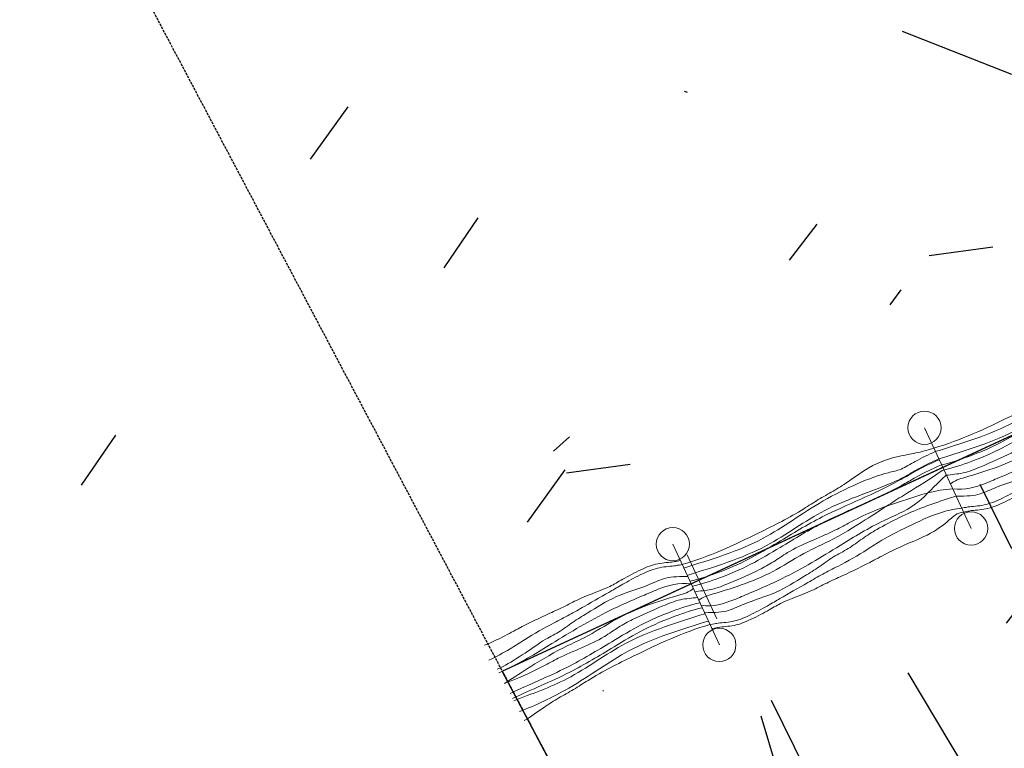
# Model space of a CAD drawing. Header units: millimetres. Extents: x 7530256134 to 7530295630, y 5726732434 to 5726764631.
# Tile 3 of 23: x 7530269075 to 7530270851, y 5726743673 to 5726744985. Entities that reach past the tile are written whole.
import ezdxf

# ---------------------------------------------------------------- set-up
doc = ezdxf.new("R2010")
doc.units = ezdxf.units.MM
doc.linetypes.add('mp3', pattern=[6.25, 4.75, -1.5])
for name, color, linetype in [('0 wymiar', 32, 'Continuous'), ('3 przerywana 02', 6, 'mp3'), ('9 kreskowanie', 8, 'Continuous')]:
    doc.layers.add(name, color=color, linetype=linetype)
doc.layers.add('1  cienka', color=4, linetype='Continuous', lineweight=18)
doc.layers.add('6 pomoc 01', color=1, linetype='Continuous', plot=False)

# ---------------------------------------------------------------- blocks, each defined once
blk = doc.blocks.new('sytuacja_k1')
at = {"layer": '9 kreskowanie'}
h = blk.add_hatch(dxfattribs=at)
h.set_pattern_fill('GRAVEL', color=256, scale=29.99999999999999, angle=65.10204981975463)
h.set_pattern_definition([(231.0127874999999, (-40785.79421377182, -80737.8752752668), (-5728.725656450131, -7167.641338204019), [102.5164319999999, -10149.14509186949]), (187.9697409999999, (-40850.29222679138, -80817.56004775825), (9091.588461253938, 1239.515732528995), [175.9214159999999, -17416.21466805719]), (135.5104471, (-41024.51443862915, -80841.95155967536), (8048.237043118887, -7971.71277065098), [124.0444559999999, -12280.41683822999]), (270.2736889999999, (-41311.31716442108, -81047.74368728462), (-36.64426606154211, 15258.9941083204), [160.2013559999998, -15859.93122772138]), (295.8336541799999, (-41310.55192184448, -81207.94318260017), (-4283.338511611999, 8932.06847236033), [157.0901099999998, -15551.94232360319]), (0.2736889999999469, (-41242.09826612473, -81349.33436836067), (-15258.9941083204, -36.64426606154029), [160.2013559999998, -15859.93122772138]), (40.69424046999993, (-41081.89876794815, -81348.56912673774), (-9493.624184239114, -8127.997037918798), [211.8580979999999, -20973.93459427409]), (75.25532836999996, (-40921.26811218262, -81210.43305648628), (4449.329969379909, 17020.18551084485), [200.0158559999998, -19801.57698057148]), (124.4295656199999, (-40870.36165523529, -81017.00372947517), (-6606.085627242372, 9573.384181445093), [160.7438999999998, -15913.66370961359]), (178.2363582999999, (-40961.2451839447, -80884.41850341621), (8410.392758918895, -322.2757215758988), [183.5139839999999, -8992.181084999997]), (225.3974378, (-41144.67215156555, -80878.77058852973), (-8692.788480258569, -8849.072744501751), [237.3233759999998, -23495.03175365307]), (141.81407483, (-40557.5722155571, -81015.87204421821), (-5565.969930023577, 4286.574242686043), [81.00136199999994, -8019.169747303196]), (174.4692344, (-40621.24027252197, -80965.79554809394), (9972.184168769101, -1003.471426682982), [154.1045939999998, -15256.39169911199]), (227.9999999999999, (-40774.62781429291, -80950.94287170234), (39.87999865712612, -760.9557054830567), [107.7628019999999, -969.8679325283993]), (206.1985905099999, (-40832.68031263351, -80862.41978896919), (3725.018530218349, 1721.311403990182), [58.03239599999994, -5745.186710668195]), (294.8014094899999, (-40884.75081205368, -80888.04005874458), (-880.5957016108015, 2242.987117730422), [82.06968599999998, -4021.425896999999]), (33.96375652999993, (-40850.32458400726, -80962.54043067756), (2203.107119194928, 1641.551406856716), [133.2958979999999, -4309.889445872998]), (164.56505118, (-40739.77042770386, -80888.07241691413), (1561.791409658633, -681.195708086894), [96.38614199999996, -2313.269435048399]), (19.38954033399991, (-41326.10512113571, -80911.17045844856), (7489.917058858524, 2681.667103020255), [135.0263999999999, -13367.64800176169]), (73.34617593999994, (-41198.73665094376, -80866.34307349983), (-2605.14283698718, -8530.032754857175), [113.2796819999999, -11214.66470346]), (296.1985905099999, (-40747.74642801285, -80735.88127387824), (-1721.311403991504, 3725.018530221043), [116.0640299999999, -5687.155076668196]), (346.61045967, (-40696.50588512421, -80840.02227462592), (-7729.197050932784, 1884.067129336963), [135.0263999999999, -13367.64800176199]), (342.4439547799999, (-41301.37952232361, -81382.96299613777), (-3884.538524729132, 1322.511417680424), [130.21056, -6380.3202939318]), (297.7751406, (-41177.23380947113, -81422.23953880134), (-4243.458517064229, 8171.112764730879), [109.101636, -10801.078014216]), (69.80140948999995, (-40700.25687217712, -81496.43818153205), (1322.511417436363, 3884.538524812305), [116.06403, -5687.155076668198]), (20.35402463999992, (-40660.18272924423, -81387.51158202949), (-9732.90417642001, -3562.262805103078), [127.734822, -12645.71279405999]), (72.44395477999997, (-41073.12516832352, -81515.97938216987), (-1322.511417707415, -3884.538524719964), [65.10527999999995, -6445.425573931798]), (104.3099324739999, (-40745.91421461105, -81498.83098281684), (-920.4757001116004, 3003.942823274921), [38.85437999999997, -3846.598489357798]), (168.9637565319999, (-40755.51777124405, -81461.18199600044), (2322.747115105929, -641.315709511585), [157.0901099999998, -2984.716376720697]), (189.0090059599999, (-40909.70291233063, -81431.11021102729), (7569.677056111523, 1159.755692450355), [145.5801, -14412.4094590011]), (306.6900675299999, (-40846.73538446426, -81031.02644218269), (-840.7157029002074, 1482.031412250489), [109.8971639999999, -2637.532907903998]), (356.1572265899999, (-40781.07332849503, -81119.1507288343), (13016.00699056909, -843.9514331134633), [191.8670279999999, -18994.80271950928]), (63.94539589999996, (-40589.63800096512, -81132.0093981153), (-2764.662831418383, -5486.209932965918), [78.45247199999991, -7766.817695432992]), (92.99999999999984, (-40555.17941665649, -81061.52938712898), (-800.8357041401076, 721.0757068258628), [45.71999999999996, -716.2799999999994]), (123.2564371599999, (-40926.11842823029, -81409.07914031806), (3322.982812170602, -5167.169943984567), [105.8600879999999, -10480.18223196]), (51.01278749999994, (-40984.17092657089, -81320.55605377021), (5728.725656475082, 7167.641338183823), [205.0328639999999, -10046.62865986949]), (2.999999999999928, (-40855.17489814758, -81161.18651450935), (721.0757068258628, 800.8357041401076), [198.1199999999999, -563.8799999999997]), (328.3048464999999, (-40657.32641553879, -81150.8177133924), (7888.717048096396, -4927.88994754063), [120.4828679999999, -11927.79501724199]), (257.0546040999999, (-40554.8129734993, -81214.11932815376), (-601.4357108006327, -3083.702820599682), [110.9487239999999, -5436.495011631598]), (210.64597536, (-40579.6680021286, -81322.24832595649), (-14059.35841818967, -8367.277028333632), [180.6435299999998, -17883.73932688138]), (178.42607874, (-40735.08189964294, -81414.32825340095), (-9932.304169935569, 242.5157229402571), [191.1088379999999, -18919.75393687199])])
h.paths.add_polyline_path([(2507.20876789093, -6317.948845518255), (2384.251893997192, -8596.829693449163), (551.5901498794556, -8596.829691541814), (679.8668112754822, -6219.354614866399)])
at = {"layer": '0 wymiar'}
blk.add_lwpolyline([(2507.20876789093, -6317.948845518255), (2384.251893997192, -8596.829693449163), (551.5901498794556, -8596.829691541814), (679.8668112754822, -6219.354614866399), (2507.20876789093, -6317.948841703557)], dxfattribs=at)
at = {"layer": '1  cienka'}
blk.add_line((522.4055862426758, -8203.901510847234), (649.303472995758, -8210.74828018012), dxfattribs=at)
at = {"layer": '1  cienka', "elevation": -6.05962384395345e-07}
for points in [[(719.8151159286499, -7729.48180450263), (520.1055974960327, -7718.706492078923)], [(692.876847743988, -8228.755606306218), (493.1673293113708, -8217.980293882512)]]:
    blk.add_lwpolyline(points, dxfattribs=at)
at = {"layer": '1  cienka'}
for centre in [(520.1055974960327, -7718.706492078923, -6.05962375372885e-07), (719.8151187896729, -7729.481806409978, -6.05962375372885e-07), (493.1673293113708, -8217.980293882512, -6.05962375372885e-07), (692.8768496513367, -8228.755606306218, -6.05962375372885e-07)]:
    blk.add_circle(centre, 29.9999997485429, dxfattribs=at)
for points, knots in [([(560.2108311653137, -7721.272406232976), (571.1511445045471, -7671.881760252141), (574.3285412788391, -7591.355610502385), (576.7636518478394, -7500.298813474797), (571.4780888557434, -7449.353144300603), (571.3512659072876, -7418.501778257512), (568.1443562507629, -7377.598477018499), (559.4276742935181, -7326.014084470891), (573.3853096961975, -7275.30582679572), (584.1007380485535, -7241.31319297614), (586.519898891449, -7226.525808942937), (587.1491184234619, -7221.998602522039)], [33.75343855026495, 33.75343855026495, 33.75343855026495, 33.75343855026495, 183.6037756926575, 275.5456577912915, 306.401048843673, 337.112495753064, 367.9678868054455, 429.6789324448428, 491.5764304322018, 522.8879962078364, 536.5971778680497, 536.5971778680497, 536.5971778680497, 536.5971778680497]), ([(594.347583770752, -7222.386995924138), (593.3034501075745, -7235.773745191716), (592.0537762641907, -7259.386097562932), (594.6235394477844, -7293.224138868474), (581.2340717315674, -7334.920105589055), (572.8778533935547, -7446.615225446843), (595.5382914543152, -7580.09507049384), (576.4717311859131, -7671.357069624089), (567.4092936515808, -7721.660797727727)], [20.9636737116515, 20.9636737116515, 20.9636737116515, 20.9636737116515, 61.19160800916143, 91.90305491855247, 122.4988589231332, 246.3276602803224, 369.4328806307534, 522.3143140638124, 522.3143140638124, 522.3143140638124, 522.3143140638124]), ([(608.8345880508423, -7223.168640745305), (607.7904572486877, -7236.555391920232), (606.5407824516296, -7260.167742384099), (609.110547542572, -7294.005783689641), (604.7621631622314, -7355.647457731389), (587.3648567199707, -7447.396874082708), (610.0252962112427, -7580.876715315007), (590.9587368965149, -7672.138716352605), (581.8962955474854, -7722.442440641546)], [20.9636737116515, 20.9636737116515, 20.9636737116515, 20.9636737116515, 61.19160800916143, 91.90305491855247, 122.4988589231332, 246.3276602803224, 369.4328806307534, 522.3143140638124, 522.3143140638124, 522.3143140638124, 522.3143140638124]), ([(593.524561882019, -7723.069845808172), (598.0736665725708, -7706.413166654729), (604.537278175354, -7669.070957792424), (609.3347001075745, -7611.020563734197), (605.3534407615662, -7539.449812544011), (599.3817510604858, -7437.323200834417), (612.3373856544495, -7345.479611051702), (608.0759677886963, -7267.409144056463), (608.9154391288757, -7240.113842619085), (610.764645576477, -7223.27277816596)], [42.04117852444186, 42.04117852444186, 42.04117852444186, 42.04117852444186, 93.88172205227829, 155.0878110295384, 216.5108813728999, 308.645222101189, 461.630035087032, 492.341481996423, 543.1540149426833, 543.1540149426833, 543.1540149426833, 543.1540149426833]), ([(603.499532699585, -7723.608044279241), (608.0486364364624, -7706.95136321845), (614.5122489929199, -7669.609156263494), (619.3096714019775, -7611.558760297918), (615.3284101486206, -7539.988012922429), (609.3567247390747, -7437.861399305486), (622.3123497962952, -7346.017809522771), (618.0509400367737, -7267.947340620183), (618.8904128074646, -7240.652042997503), (620.7396202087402, -7223.810978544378)], [42.04117852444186, 42.04117852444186, 42.04117852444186, 42.04117852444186, 93.88172205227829, 155.0878110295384, 216.5108813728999, 308.645222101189, 461.630035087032, 492.341481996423, 543.1540149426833, 543.1540149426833, 543.1540149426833, 543.1540149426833]), ([(631.702401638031, -7725.129728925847), (629.354902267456, -7715.369726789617), (639.7479772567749, -7667.414307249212), (652.2701277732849, -7594.854839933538), (643.8772497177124, -7522.457016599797), (648.6663303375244, -7455.139921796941), (642.9440302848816, -7374.4872862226), (636.0702843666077, -7308.520300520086), (634.6572690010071, -7263.207970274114), (630.0268077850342, -7228.402779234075), (630.7145929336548, -7224.349175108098)], [33.49397545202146, 33.49397545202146, 33.49397545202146, 33.49397545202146, 63.60559278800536, 186.7110333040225, 248.8229664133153, 280.8071904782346, 343.1612527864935, 435.1030169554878, 526.89042896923, 539.2227298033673, 539.2227298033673, 539.2227298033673, 539.2227298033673]), ([(641.0666298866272, -7725.634974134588), (654.4345235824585, -7707.074436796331), (659.7484230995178, -7677.882017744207), (663.8698077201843, -7627.282862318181), (669.7343010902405, -7551.81718314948), (664.1072340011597, -7463.990238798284), (658.0332007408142, -7372.623526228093), (666.3988661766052, -7299.207720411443), (648.6128497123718, -7254.973923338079), (642.2685017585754, -7229.528545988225), (641.1891884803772, -7224.914332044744)], [34.14929736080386, 34.14929736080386, 34.14929736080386, 34.14929736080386, 92.56643668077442, 123.1622406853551, 185.516302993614, 307.8995190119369, 399.7737860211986, 461.0232973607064, 525.3923417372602, 539.6089680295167, 539.6089680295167, 539.6089680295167, 539.6089680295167]), ([(668.0049171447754, -7226.361174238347), (662.3005623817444, -7240.153339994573), (653.5584268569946, -7263.740334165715), (648.4043402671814, -7298.923117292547), (638.002947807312, -7349.010800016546), (634.2393260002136, -7400.324167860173), (635.6078152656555, -7472.254757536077), (626.9095740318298, -7521.766403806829), (633.795464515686, -7573.887055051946), (634.0209560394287, -7611.506626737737), (630.882248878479, -7650.118708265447), (626.6711320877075, -7695.325480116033), (617.4222836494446, -7714.869389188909), (614.250901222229, -7724.188133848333)], [19.39348827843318, 19.39348827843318, 19.39348827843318, 19.39348827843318, 63.96785489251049, 94.82324594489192, 125.6789005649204, 217.504924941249, 248.21637185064, 341.3840969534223, 371.979900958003, 402.6047451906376, 463.796353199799, 494.6520078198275, 523.671384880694, 523.671384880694, 523.671384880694, 523.671384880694]), ([(655.7737236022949, -7726.428496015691), (665.7814469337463, -7706.754063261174), (673.6923894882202, -7690.638617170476), (675.3704113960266, -7644.382832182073), (686.9539756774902, -7596.401886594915), (682.4285769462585, -7545.377520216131), (680.3097324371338, -7504.255461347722), (674.9465947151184, -7473.737850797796), (676.0563778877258, -7442.646652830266), (670.8240242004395, -7412.121008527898), (667.3227033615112, -7360.978502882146), (669.4636521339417, -7309.635912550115), (676.7992315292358, -7258.489315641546), (680.6502623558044, -7237.782818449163), (682.7120108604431, -7227.154692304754)], [29.68041576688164, 29.68041576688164, 29.68041576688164, 29.68041576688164, 69.12625862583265, 99.98164967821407, 161.1877386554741, 222.7403488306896, 253.5960034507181, 284.6517954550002, 315.3632423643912, 346.4190343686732, 377.2746889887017, 469.0717556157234, 499.7832025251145, 532.2574922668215, 532.2574922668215, 532.2574922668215, 532.2574922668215]), ([(706.2707829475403, -7228.42580474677), (702.4825329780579, -7238.864285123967), (693.0731840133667, -7268.842344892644), (690.906192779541, -7321.253210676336), (688.7837462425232, -7372.298962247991), (693.8484091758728, -7423.293549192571), (695.1654906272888, -7464.272884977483), (693.8917841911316, -7505.208605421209), (695.9810438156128, -7545.965834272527), (696.4389524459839, -7587.252659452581), (698.4801359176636, -7617.188191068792), (698.6675672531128, -7658.504826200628), (695.2621192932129, -7689.305306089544), (684.1814789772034, -7711.57361472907), (682.0434460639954, -7719.690340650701), (679.3324947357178, -7727.699606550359)], [30.35175722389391, 30.35175722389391, 30.35175722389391, 30.35175722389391, 63.59265080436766, 124.8421621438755, 186.0916734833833, 216.9470645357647, 278.3699583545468, 308.9947140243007, 339.7063374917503, 400.9124264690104, 431.7680810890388, 462.4795279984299, 493.0753320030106, 523.9309866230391, 532.6669163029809, 532.6669163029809, 532.6669163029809, 532.6669163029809]), ([(714.0470032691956, -7228.845369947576), (710.2587509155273, -7239.283850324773), (716.7371654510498, -7264.937061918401), (723.1446328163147, -7299.715136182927), (714.7281336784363, -7364.382000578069), (715.9587287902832, -7424.486511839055), (714.2286534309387, -7465.301437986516), (711.4576487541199, -7506.156372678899), (711.8804359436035, -7546.823687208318), (704.2151737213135, -7587.672224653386), (706.2563586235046, -7617.607758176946), (706.4437866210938, -7658.924393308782), (703.0383358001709, -7689.724873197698), (691.9577016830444, -7711.993179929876), (689.8196702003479, -7720.109905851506), (687.1087174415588, -7728.119171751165)], [30.35175722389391, 30.35175722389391, 30.35175722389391, 30.35175722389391, 63.59265080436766, 124.8421621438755, 186.0916734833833, 216.9470645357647, 278.3699583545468, 308.9947140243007, 339.7063374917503, 400.9124264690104, 431.7680810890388, 462.4795279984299, 493.0753320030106, 523.9309866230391, 532.6669163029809, 532.6669163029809, 532.6669163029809, 532.6669163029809]), ([(533.2725629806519, -8220.546208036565), (544.2128753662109, -8171.15556205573), (547.3902730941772, -8090.629412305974), (549.8253836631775, -7999.572615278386), (544.5398201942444, -7948.626946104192), (544.4129981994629, -7917.775578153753), (541.2060871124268, -7876.872278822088), (532.4894070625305, -7825.28788627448), (546.4470415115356, -7774.579630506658), (557.1624689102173, -7740.586996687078), (559.5816307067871, -7725.799610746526), (560.2108507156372, -7721.272406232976)], [33.75343855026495, 33.75343855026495, 33.75343855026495, 33.75343855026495, 183.6037756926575, 275.5456577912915, 306.401048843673, 337.112495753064, 367.9678868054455, 429.6789324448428, 491.5764304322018, 522.8879962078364, 536.5971778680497, 536.5971778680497, 536.5971778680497, 536.5971778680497]), ([(567.4093146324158, -7721.660797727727), (566.3651809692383, -7735.047546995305), (565.115508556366, -7758.659897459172), (567.6852707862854, -7792.497940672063), (554.2958025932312, -7834.193907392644), (545.9395842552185, -7945.889027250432), (568.6000227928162, -8079.368872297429), (549.5334634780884, -8170.63086952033), (540.4710249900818, -8220.934599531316)], [20.9636737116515, 20.9636737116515, 20.9636737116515, 20.9636737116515, 61.19160800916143, 91.90305491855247, 122.4988589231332, 246.3276602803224, 369.4328806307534, 522.3143140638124, 522.3143140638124, 522.3143140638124, 522.3143140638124]), ([(581.8963189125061, -7722.442442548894), (580.852189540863, -7735.82919563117), (579.6025133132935, -7759.441544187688), (582.1722784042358, -7793.27958549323), (577.8238949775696, -7854.921259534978), (560.426589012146, -7946.670673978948), (583.0870280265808, -8080.150517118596), (564.0204682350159, -8171.412516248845), (554.9580278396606, -8221.716242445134)], [20.9636737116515, 20.9636737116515, 20.9636737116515, 20.9636737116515, 61.19160800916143, 91.90305491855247, 122.4988589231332, 246.3276602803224, 369.4328806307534, 522.3143140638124, 522.3143140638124, 522.3143140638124, 522.3143140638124]), ([(566.5862927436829, -8222.34364761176), (571.1353974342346, -8205.68696655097), (577.5990085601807, -8168.344757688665), (582.3964319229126, -8110.294365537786), (578.4151721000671, -8038.723616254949), (572.4434833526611, -7936.597002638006), (585.3991179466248, -7844.753412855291), (581.137698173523, -7766.682943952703), (581.9771704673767, -7739.387644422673), (583.8263778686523, -7722.546579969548)], [42.04117852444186, 42.04117852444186, 42.04117852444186, 42.04117852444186, 93.88172205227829, 155.0878110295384, 216.5108813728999, 308.645222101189, 461.630035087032, 492.341481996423, 543.1540149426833, 543.1540149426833, 543.1540149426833, 543.1540149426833]), ([(576.5612630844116, -8222.88184608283), (581.1103677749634, -8206.225165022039), (587.5739793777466, -8168.882958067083), (592.3714027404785, -8110.832564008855), (588.3901410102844, -8039.26181281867), (582.41845703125, -7937.135203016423), (595.3740816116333, -7845.29161132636), (591.1126713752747, -7767.221144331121), (591.9521446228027, -7739.925844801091), (593.8013515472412, -7723.084778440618)], [42.04117852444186, 42.04117852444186, 42.04117852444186, 42.04117852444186, 93.88172205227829, 155.0878110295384, 216.5108813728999, 308.645222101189, 461.630035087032, 492.341481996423, 543.1540149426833, 543.1540149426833, 543.1540149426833, 543.1540149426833]), ([(641.0666484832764, -7725.634976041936), (635.362292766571, -7739.427141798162), (626.620156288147, -7763.014135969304), (621.4660711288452, -7798.196919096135), (611.0646786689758, -7848.284601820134), (607.3010573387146, -7899.597969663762), (608.6695470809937, -7971.528561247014), (599.9713048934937, -8021.040205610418), (606.8571963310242, -8073.160854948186), (607.0826869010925, -8110.780430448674), (603.9439797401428, -8149.392510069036), (599.7328639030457, -8194.599281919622), (590.4840159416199, -8214.143190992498), (587.3126320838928, -8223.46193755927)], [19.39348827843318, 19.39348827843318, 19.39348827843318, 19.39348827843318, 63.96785489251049, 94.82324594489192, 125.6789005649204, 217.504924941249, 248.21637185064, 341.3840969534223, 371.979900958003, 402.6047451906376, 463.796353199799, 494.6520078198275, 523.671384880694, 523.671384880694, 523.671384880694, 523.671384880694]), ([(604.7641339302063, -8224.403530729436), (602.4166331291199, -8214.643528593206), (612.8097081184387, -8166.688107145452), (625.3318586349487, -8094.128639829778), (616.9389810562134, -8021.730818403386), (621.7280621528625, -7954.41372360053), (616.0057611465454, -7873.761088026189), (609.1320157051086, -7807.794100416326), (607.7190012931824, -7762.481772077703), (603.0885391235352, -7727.676579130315), (603.7763237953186, -7723.622978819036)], [33.49397545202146, 33.49397545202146, 33.49397545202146, 33.49397545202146, 63.60559278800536, 186.7110333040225, 248.8229664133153, 280.8071904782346, 343.1612527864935, 435.1030169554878, 526.89042896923, 539.2227298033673, 539.2227298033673, 539.2227298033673, 539.2227298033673]), ([(614.1283617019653, -8224.908775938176), (627.4962539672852, -8206.348240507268), (632.810154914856, -8177.155819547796), (636.9315400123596, -8126.556666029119), (642.7960324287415, -8051.090984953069), (637.1689648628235, -7963.264040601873), (631.0949320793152, -7871.897328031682), (639.4605979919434, -7798.481522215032), (621.6745805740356, -7754.247727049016), (615.3302326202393, -7728.802347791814), (614.2509198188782, -7724.188133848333)], [34.14929736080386, 34.14929736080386, 34.14929736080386, 34.14929736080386, 92.56643668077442, 123.1622406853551, 185.516302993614, 307.8995190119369, 399.7737860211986, 461.0232973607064, 525.3923417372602, 539.6089680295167, 539.6089680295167, 539.6089680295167, 539.6089680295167]), ([(628.835455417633, -8225.702295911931), (638.8431777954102, -8206.027865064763), (646.7541198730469, -8189.912417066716), (648.4321427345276, -8143.656632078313), (660.0157070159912, -8095.675688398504), (655.4903082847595, -8044.651322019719), (653.3714642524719, -8003.529263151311), (648.0083255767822, -7973.011652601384), (649.118109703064, -7941.920454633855), (643.8857560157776, -7911.394810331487), (640.3844347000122, -7860.252304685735), (642.5253834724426, -7808.909714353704), (649.8609638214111, -7757.763119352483), (653.7119936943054, -7737.056618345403), (655.7737417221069, -7726.428494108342)], [29.68041576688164, 29.68041576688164, 29.68041576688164, 29.68041576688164, 69.12625862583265, 99.98164967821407, 161.1877386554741, 222.7403488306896, 253.5960034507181, 284.6517954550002, 315.3632423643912, 346.4190343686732, 377.2746889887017, 469.0717556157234, 499.7832025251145, 532.2574922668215, 532.2574922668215, 532.2574922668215, 532.2574922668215]), ([(679.3325157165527, -7727.699606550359), (675.544264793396, -7738.138088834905), (666.1349158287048, -7768.116146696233), (663.967924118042, -7820.527010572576), (661.8454775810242, -7871.572762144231), (666.9101409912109, -7922.567352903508), (668.2272219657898, -7963.546686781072), (666.9535155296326, -8004.482407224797), (669.0427746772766, -8045.239636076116), (669.5006833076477, -8086.52646125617), (671.5418682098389, -8116.461994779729), (671.7292995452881, -8157.778628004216), (668.3238515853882, -8188.579107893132), (657.2432098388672, -8210.847416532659), (655.1051778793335, -8218.96414245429), (652.3942270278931, -8226.973408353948)], [30.35175722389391, 30.35175722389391, 30.35175722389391, 30.35175722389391, 63.59265080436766, 124.8421621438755, 186.0916734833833, 216.9470645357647, 278.3699583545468, 308.9947140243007, 339.7063374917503, 400.9124264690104, 431.7680810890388, 462.4795279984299, 493.0753320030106, 523.9309866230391, 532.6669163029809, 532.6669163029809, 532.6669163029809, 532.6669163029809]), ([(687.1087336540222, -7728.119173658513), (683.3204832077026, -7738.557650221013), (689.7988967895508, -7764.210865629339), (696.2063632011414, -7798.988937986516), (687.7898645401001, -7863.655802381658), (689.0204610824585, -7923.760311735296), (687.2903847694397, -7964.575237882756), (684.5193796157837, -8005.430174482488), (684.9421668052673, -8046.097487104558), (677.2769045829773, -8086.946026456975), (679.3180894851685, -8116.881559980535), (679.5055174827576, -8158.198197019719), (676.100067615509, -8188.998675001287), (665.0194330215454, -8211.266981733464), (662.8814010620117, -8219.383707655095), (660.1704487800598, -8227.392973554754)], [30.35175722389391, 30.35175722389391, 30.35175722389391, 30.35175722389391, 63.59265080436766, 124.8421621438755, 186.0916734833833, 216.9470645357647, 278.3699583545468, 308.9947140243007, 339.7063374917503, 400.9124264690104, 431.7680810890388, 462.4795279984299, 493.0753320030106, 523.9309866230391, 532.6669163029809, 532.6669163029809, 532.6669163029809, 532.6669163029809]), ([(495.2890162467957, -8603.33886207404), (496.1313457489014, -8593.007364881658), (497.8841156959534, -8569.683233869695), (496.9359455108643, -8523.372891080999), (498.6660208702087, -8482.55796302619), (501.4370260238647, -8441.703026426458), (501.0142383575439, -8401.035711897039), (508.679500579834, -8360.187176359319), (506.6383156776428, -8330.251639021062), (506.4508876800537, -8288.935005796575), (509.8563375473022, -8258.134527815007), (520.936972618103, -8235.866219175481), (523.0750031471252, -8227.74949325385), (525.7859573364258, -8219.740227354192)], [160.0772488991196, 160.0772488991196, 160.0772488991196, 160.0772488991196, 186.0916734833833, 216.9470645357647, 278.3699583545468, 308.9947140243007, 339.7063374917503, 400.9124264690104, 431.7680810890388, 462.4795279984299, 493.0753320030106, 523.9309866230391, 532.6669163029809, 532.6669163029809, 532.6669163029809, 532.6669163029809]), ([(522.6877007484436, -8608.640267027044), (523.1699938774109, -8594.21703018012), (523.5160899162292, -8569.571188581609), (519.0462656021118, -8524.565849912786), (517.7291836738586, -8483.586514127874), (519.002890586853, -8442.650793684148), (516.913628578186, -8401.89356483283), (516.4557223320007, -8360.606737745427), (514.4145379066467, -8330.671206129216), (514.2271060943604, -8289.35457290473), (517.6325540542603, -8258.554093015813), (528.7131953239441, -8236.285784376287), (530.8512287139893, -8228.169058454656), (533.562177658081, -8220.159792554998)], [142.8738054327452, 142.8738054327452, 142.8738054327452, 142.8738054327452, 186.0916734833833, 216.9470645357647, 278.3699583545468, 308.9947140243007, 339.7063374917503, 400.9124264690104, 431.7680810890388, 462.4795279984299, 493.0753320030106, 523.9309866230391, 532.6669163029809, 532.6669163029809, 532.6669163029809, 532.6669163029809]), ([(557.1209506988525, -8221.430903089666), (547.1132278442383, -8241.10533775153), (539.2022838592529, -8257.22078193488), (537.5242629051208, -8303.476568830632), (525.9406986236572, -8351.457512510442), (530.4660973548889, -8402.481878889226), (532.5849423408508, -8443.603937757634), (537.9480791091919, -8474.12155021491), (536.8382968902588, -8505.21274627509), (542.0706491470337, -8535.738392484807), (545.5719714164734, -8586.88089622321), (544.1450209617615, -8603.33886398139)], [29.68041576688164, 29.68041576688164, 29.68041576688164, 29.68041576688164, 69.12625862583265, 99.98164967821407, 161.1877386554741, 222.7403488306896, 253.5960034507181, 284.6517954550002, 315.3632423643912, 346.4190343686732, 532.2574922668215, 532.2574922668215, 532.2574922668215, 532.2574922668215]), ([(571.8280439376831, -8222.22442497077), (558.4601511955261, -8240.784962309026), (553.1462512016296, -8269.977383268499), (549.0248656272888, -8320.576536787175), (543.1603727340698, -8396.042215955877), (548.7874402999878, -8483.869160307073), (553.8970651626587, -8560.729050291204), (551.5806617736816, -8597.465695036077), (551.2389478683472, -8603.33886207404)], [34.14929736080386, 34.14929736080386, 34.14929736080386, 34.14929736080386, 92.56643668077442, 123.1622406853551, 185.516302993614, 307.8995190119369, 399.7737860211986, 417.2794517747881, 417.2794517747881, 417.2794517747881, 417.2794517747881]), ([(581.1922717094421, -8222.72967017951), (583.5397720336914, -8232.48967231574), (573.146698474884, -8280.445093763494), (560.6245465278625, -8353.004562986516), (569.0174245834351, -8425.40238059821), (564.2283434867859, -8492.719477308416), (568.6196503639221, -8554.612490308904), (571.8060827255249, -8589.497671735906), (573.0409512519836, -8603.33886398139)], [33.49397545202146, 33.49397545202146, 33.49397545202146, 33.49397545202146, 63.60559278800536, 186.7110333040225, 248.8229664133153, 280.8071904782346, 343.1612527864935, 391.7746939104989, 391.7746939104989, 391.7746939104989, 391.7746939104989]), ([(572.8242297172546, -8603.338865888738), (576.3498291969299, -8578.142885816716), (578.5568642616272, -8542.3586584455), (577.2868585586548, -8475.604643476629), (585.9851002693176, -8426.092995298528), (579.0992097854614, -8373.97234596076), (578.8737187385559, -8336.35277236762), (582.0124254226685, -8297.74069083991), (586.2235398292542, -8252.533918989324), (595.4723887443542, -8232.9900080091), (598.6437721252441, -8223.671265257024)], [141.2023902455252, 141.2023902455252, 141.2023902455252, 141.2023902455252, 217.504924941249, 248.21637185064, 341.3840969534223, 371.979900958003, 402.6047451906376, 463.796353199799, 494.6520078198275, 523.671384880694, 523.671384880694, 523.671384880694, 523.671384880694]), ([(609.3951416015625, -8224.251356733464), (604.8460364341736, -8240.908035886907), (598.3824253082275, -8278.250244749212), (593.5850033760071, -8336.30063690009), (597.566264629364, -8407.871386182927), (602.7732219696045, -8496.91979087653), (595.294686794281, -8565.4725672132), (593.6732029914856, -8603.33886398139)], [42.04117852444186, 42.04117852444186, 42.04117852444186, 42.04117852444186, 93.88172205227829, 155.0878110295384, 216.5108813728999, 308.645222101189, 422.3746138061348, 422.3746138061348, 422.3746138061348, 422.3746138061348]), ([(619.3701105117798, -8224.789553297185), (614.8210067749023, -8241.446234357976), (608.3573961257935, -8278.78844322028), (603.5599732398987, -8336.838837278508), (607.5412340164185, -8408.409586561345), (612.7376985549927, -8497.278479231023), (605.3087248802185, -8565.651915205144), (603.6713848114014, -8603.338865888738)], [42.04117852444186, 42.04117852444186, 42.04117852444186, 42.04117852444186, 93.88172205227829, 155.0878110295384, 216.5108813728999, 308.645222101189, 421.8357975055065, 421.8357975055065, 421.8357975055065, 421.8357975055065]), ([(608.3121719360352, -8603.33886398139), (612.3642244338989, -8568.870184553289), (624.3964428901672, -8493.786465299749), (602.869378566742, -8366.98268379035), (621.9359374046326, -8275.720682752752), (630.9983777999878, -8225.416958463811)], [142.4958314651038, 142.4958314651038, 142.4958314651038, 142.4958314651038, 246.3276602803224, 369.4328806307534, 522.3143140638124, 522.3143140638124, 522.3143140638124, 522.3143140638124]), ([(630.1358141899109, -8603.33886398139), (634.2020282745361, -8574.030190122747), (638.1222906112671, -8490.084561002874), (617.3563828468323, -8367.764328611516), (636.4229421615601, -8276.502329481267), (645.4853796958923, -8226.19860137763)], [155.9255296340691, 155.9255296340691, 155.9255296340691, 155.9255296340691, 246.3276602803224, 369.4328806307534, 522.3143140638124, 522.3143140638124, 522.3143140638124, 522.3143140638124]), ([(652.6838436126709, -8226.58699287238), (641.743528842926, -8275.977638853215), (638.566132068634, -8356.503788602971), (636.1310224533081, -8447.560587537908), (641.4165859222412, -8498.506254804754), (641.5434083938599, -8529.357624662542), (644.2731986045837, -8564.175366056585), (648.0145025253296, -8588.931683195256), (648.8172426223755, -8603.338865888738)], [33.75343855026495, 33.75343855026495, 33.75343855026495, 33.75343855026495, 183.6037756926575, 275.5456577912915, 306.401048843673, 337.112495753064, 367.9678868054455, 411.3377578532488, 411.3377578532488, 411.3377578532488, 411.3377578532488])]:
    blk.add_open_spline(points, degree=3, knots=knots, dxfattribs=at)
at = {"layer": '3 przerywana 02'}
blk.add_line((-4043.631534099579, -8596.829693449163), (3384.251891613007, -8596.829693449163), dxfattribs=at)
at = {"layer": '6 pomoc 01'}
blk.add_line((551.5901498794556, -8596.829691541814), (1479.243275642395, 8596.27942596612), dxfattribs=at)

msp = doc.modelspace()

# ---------------------------------------------------------------- block references
at = {"layer": '0 wymiar', "rotation": 297.8979501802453}
msp.add_blockref('sytuacja_k1', (7530277285.15332, 5726748321.70091), dxfattribs=at)

doc.saveas('drawing.dxf')
